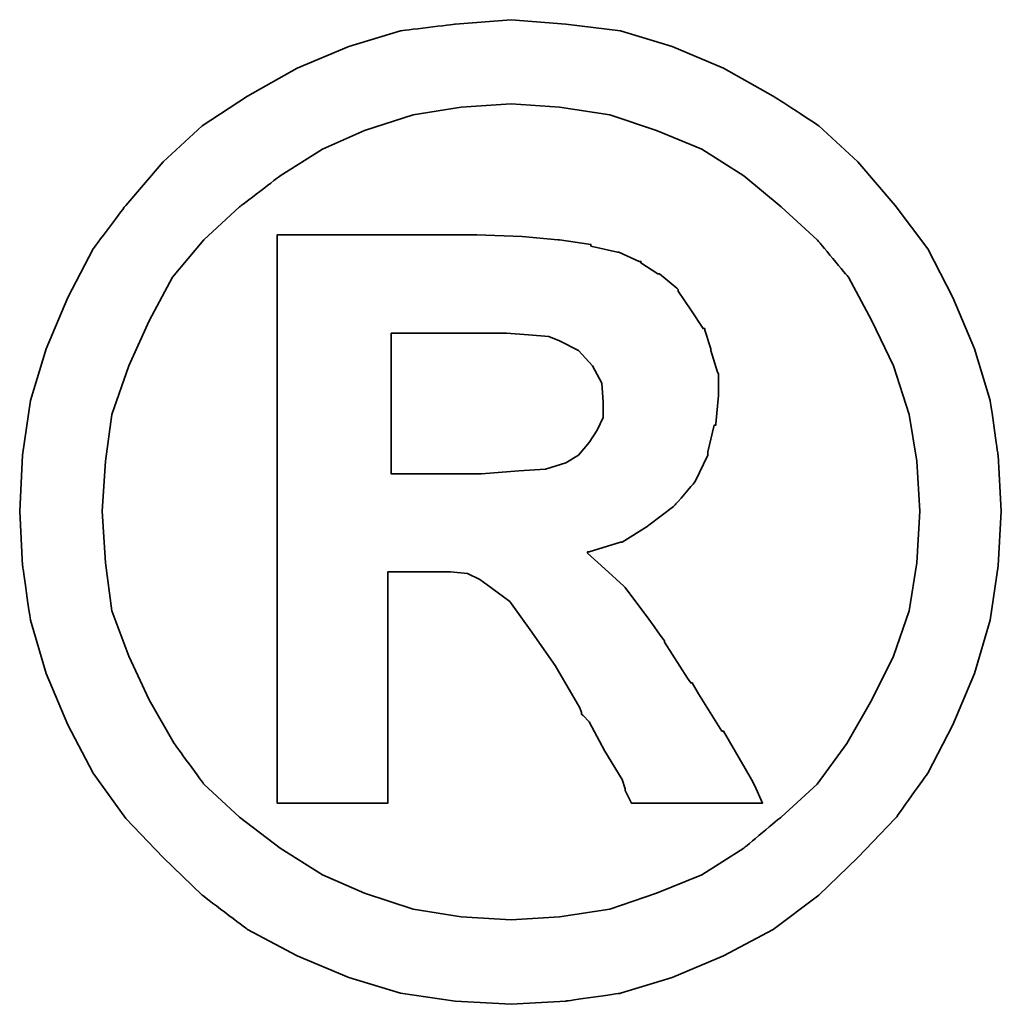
# Model space of a CAD drawing. Extents: x 927 to 1345, y 112 to 316.
# Tile 47 of 49: x 1256.11 to 1257.4, y 221.25 to 222.55. Entities that reach past the tile are written whole.
import ezdxf

# ---------------------------------------------------------------- set-up
doc = ezdxf.new("R2010")
doc.units = 0
doc.header["$MEASUREMENT"] = 0
doc.layers.add('DIM', color=4, linetype='CONTINUOUS')
doc.layers.add('layer 1', color=7, linetype='CONTINUOUS')

# ---------------------------------------------------------------- blocks, each defined once
blk = doc.blocks.new('TBI MOTION logo(完整正式版)')
at = {"layer": 'layer 1', "color": 22, "lineweight": 35}
for points, knots in [([(81.20634, 4.98624), (81.20634, 4.98624), (81.18649, 5.32862), (81.18649, 5.32862), (81.18649, 5.32862), (81.18649, 5.32862), (81.13886, 5.66206), (81.13886, 5.66206), (81.13886, 5.66206), (81.13886, 5.66206), (81.04359, 5.97764), (81.04359, 5.97764), (81.04359, 5.97764), (81.04359, 5.97764), (80.91061, 6.29124), (80.91061, 6.29124), (80.91061, 6.29124), (80.91061, 6.29124), (80.75778, 6.58697), (80.75778, 6.58697), (80.75778, 6.58697), (80.75778, 6.58697), (80.5593, 6.85294), (80.5593, 6.85294), (80.5593, 6.85294), (80.5593, 6.85294), (80.33105, 7.1189), (80.33105, 7.1189), (80.33105, 7.1189), (80.33105, 7.1189), (80.09287, 7.33921), (80.09287, 7.33921), (80.09287, 7.33921), (80.09287, 7.33921), (79.815, 7.51982), (79.815, 7.51982), (79.815, 7.51982), (79.815, 7.51982), (79.51133, 7.69051), (79.51133, 7.69051), (79.51133, 7.69051), (79.51133, 7.69051), (79.19773, 7.8235), (79.19773, 7.8235), (79.19773, 7.8235), (79.19773, 7.8235), (78.88215, 7.91877), (78.88215, 7.91877), (78.88215, 7.91877), (78.88215, 7.91877), (78.54871, 7.95846), (78.54871, 7.95846), (78.54871, 7.95846), (78.54871, 7.95846), (78.21526, 7.98625), (78.21526, 7.98625), (78.21526, 7.98625), (78.21526, 7.98625), (77.87388, 7.95846), (77.87388, 7.95846), (77.87388, 7.95846), (77.87388, 7.95846), (77.54044, 7.91877), (77.54044, 7.91877), (77.54044, 7.91877), (77.54044, 7.91877), (77.22485, 7.8235), (77.22485, 7.8235), (77.22485, 7.8235), (77.22485, 7.8235), (76.91027, 7.69051), (76.91027, 7.69051), (76.91027, 7.69051), (76.91027, 7.69051), (76.6056, 7.51982), (76.6056, 7.51982), (76.6056, 7.51982), (76.6056, 7.51982), (76.32972, 7.33921), (76.32972, 7.33921), (76.32972, 7.33921), (76.32972, 7.33921), (76.09154, 7.1189), (76.09154, 7.1189), (76.09154, 7.1189), (76.09154, 7.1189), (75.86329, 6.85294), (75.86329, 6.85294), (75.86329, 6.85294), (75.86329, 6.85294), (75.66382, 6.58697), (75.66382, 6.58697), (75.66382, 6.58697), (75.66382, 6.58697), (75.51099, 6.29124), (75.51099, 6.29124), (75.51099, 6.29124), (75.51099, 6.29124), (75.37702, 5.97764), (75.37702, 5.97764), (75.37702, 5.97764), (75.37702, 5.97764), (75.28175, 5.66206), (75.28175, 5.66206), (75.28175, 5.66206), (75.28175, 5.66206), (75.23411, 5.32862), (75.23411, 5.32862), (75.23411, 5.32862), (75.23411, 5.32862), (75.21625, 4.98624), (75.21625, 4.98624), (75.21625, 4.98624), (75.21625, 4.98624), (75.23411, 4.6528), (75.23411, 4.6528), (75.23411, 4.6528), (75.23411, 4.6528), (75.28175, 4.32035), (75.28175, 4.32035), (75.28175, 4.32035), (75.28175, 4.32035), (75.37702, 3.99583), (75.37702, 3.99583), (75.37702, 3.99583), (75.37702, 3.99583), (75.51099, 3.68224), (75.51099, 3.68224), (75.51099, 3.68224), (75.51099, 3.68224), (75.66382, 3.38749), (75.66382, 3.38749), (75.66382, 3.38749), (75.66382, 3.38749), (75.86329, 3.10963), (75.86329, 3.10963), (75.86329, 3.10963), (75.86329, 3.10963), (76.09154, 2.87145), (76.09154, 2.87145), (76.09154, 2.87145), (76.09154, 2.87145), (76.32972, 2.6432), (76.32972, 2.6432), (76.32972, 2.6432), (76.32972, 2.6432), (76.6056, 2.43381), (76.6056, 2.43381), (76.6056, 2.43381), (76.6056, 2.43381), (76.91027, 2.27205), (76.91027, 2.27205), (76.91027, 2.27205), (76.91027, 2.27205), (77.22485, 2.13906), (77.22485, 2.13906), (77.22485, 2.13906), (77.22485, 2.13906), (77.54044, 2.0438), (77.54044, 2.0438), (77.54044, 2.0438), (77.54044, 2.0438), (77.87388, 1.99616), (77.87388, 1.99616), (77.87388, 1.99616), (77.87388, 1.99616), (78.21526, 1.97631), (78.21526, 1.97631), (78.21526, 1.97631), (78.21526, 1.97631), (78.54871, 1.99616), (78.54871, 1.99616), (78.54871, 1.99616), (78.54871, 1.99616), (78.88215, 2.0438), (78.88215, 2.0438), (78.88215, 2.0438), (78.88215, 2.0438), (79.19773, 2.13906), (79.19773, 2.13906), (79.19773, 2.13906), (79.19773, 2.13906), (79.51133, 2.27205), (79.51133, 2.27205), (79.51133, 2.27205), (79.51133, 2.27205), (79.815, 2.43381), (79.815, 2.43381), (79.815, 2.43381), (79.815, 2.43381), (80.09287, 2.6432), (80.09287, 2.6432), (80.09287, 2.6432), (80.09287, 2.6432), (80.33105, 2.87145), (80.33105, 2.87145), (80.33105, 2.87145), (80.33105, 2.87145), (80.5593, 3.10963), (80.5593, 3.10963), (80.5593, 3.10963), (80.5593, 3.10963), (80.75778, 3.38749), (80.75778, 3.38749), (80.75778, 3.38749), (80.75778, 3.38749), (80.91061, 3.68224), (80.91061, 3.68224), (80.91061, 3.68224), (80.91061, 3.68224), (81.04359, 3.99583), (81.04359, 3.99583), (81.04359, 3.99583), (81.04359, 3.99583), (81.13886, 4.32035), (81.13886, 4.32035), (81.13886, 4.32035), (81.13886, 4.32035), (81.18649, 4.6528), (81.18649, 4.6528), (81.18649, 4.6528), (81.18649, 4.6528), (81.20634, 4.98624), (81.20634, 4.98624)], [0, 0, 0, 0, 0.0178571, 0.0178571, 0.0178571, 0.0178572, 0.0357143, 0.0357143, 0.0357143, 0.0357143, 0.0535714, 0.0535714, 0.0535714, 0.0535714, 0.0714286, 0.0714286, 0.0714286, 0.0714286, 0.0892857, 0.0892857, 0.0892857, 0.0892857, 0.1071429, 0.1071429, 0.1071429, 0.1071429, 0.125, 0.125, 0.125, 0.125, 0.1428571, 0.1428571, 0.1428571, 0.1428572, 0.1607143, 0.1607143, 0.1607143, 0.1607143, 0.1785714, 0.1785714, 0.1785714, 0.1785714, 0.1964286, 0.1964286, 0.1964286, 0.1964286, 0.2142857, 0.2142857, 0.2142857, 0.2142857, 0.2321429, 0.2321429, 0.2321429, 0.2321429, 0.25, 0.25, 0.25, 0.25, 0.2678571, 0.2678571, 0.2678571, 0.2678572, 0.2857143, 0.2857143, 0.2857143, 0.2857143, 0.3035714, 0.3035714, 0.3035714, 0.3035714, 0.3214286, 0.3214286, 0.3214286, 0.3214286, 0.3392857, 0.3392857, 0.3392857, 0.3392857, 0.3571429, 0.3571429, 0.3571429, 0.3571429, 0.375, 0.375, 0.375, 0.375, 0.3928571, 0.3928571, 0.3928571, 0.3928572, 0.4107143, 0.4107143, 0.4107143, 0.4107143, 0.4285714, 0.4285714, 0.4285714, 0.4285714, 0.4464286, 0.4464286, 0.4464286, 0.4464286, 0.4642857, 0.4642857, 0.4642857, 0.4642857, 0.4821429, 0.4821429, 0.4821429, 0.4821429, 0.5, 0.5, 0.5, 0.5, 0.5178571, 0.5178571, 0.5178571, 0.5178572, 0.5357143, 0.5357143, 0.5357143, 0.5357143, 0.5535714, 0.5535714, 0.5535714, 0.5535714, 0.5714286, 0.5714286, 0.5714286, 0.5714286, 0.5892857, 0.5892857, 0.5892857, 0.5892857, 0.6071429, 0.6071429, 0.6071429, 0.6071429, 0.625, 0.625, 0.625, 0.625, 0.6428571, 0.6428571, 0.6428571, 0.6428572, 0.6607143, 0.6607143, 0.6607143, 0.6607143, 0.6785714, 0.6785714, 0.6785714, 0.6785714, 0.6964286, 0.6964286, 0.6964286, 0.6964286, 0.7142857, 0.7142857, 0.7142857, 0.7142857, 0.7321429, 0.7321429, 0.7321429, 0.7321429, 0.75, 0.75, 0.75, 0.75, 0.7678571, 0.7678571, 0.7678571, 0.7678572, 0.7857143, 0.7857143, 0.7857143, 0.7857143, 0.8035714, 0.8035714, 0.8035714, 0.8035714, 0.8214286, 0.8214286, 0.8214286, 0.8214286, 0.8392857, 0.8392857, 0.8392857, 0.8392857, 0.8571429, 0.8571429, 0.8571429, 0.8571429, 0.875, 0.875, 0.875, 0.875, 0.8928571, 0.8928571, 0.8928571, 0.8928572, 0.9107143, 0.9107143, 0.9107143, 0.9107143, 0.9285714, 0.9285714, 0.9285714, 0.9285714, 0.9464286, 0.9464286, 0.9464286, 0.9464286, 0.9642857, 0.9642857, 0.9642857, 0.9642857, 0.9821429, 0.9821429, 0.9821429, 0.9821429, 1, 1, 1, 1]), ([(80.71014, 4.98624), (80.71014, 4.98624), (80.69129, 5.29091), (80.69129, 5.29091), (80.69129, 5.29091), (80.69129, 5.29091), (80.64464, 5.57672), (80.64464, 5.57672), (80.64464, 5.57672), (80.64464, 5.57672), (80.54937, 5.87245), (80.54937, 5.87245), (80.54937, 5.87245), (80.54937, 5.87245), (80.41639, 6.14833), (80.41639, 6.14833), (80.41639, 6.14833), (80.41639, 6.14833), (80.27349, 6.41429), (80.27349, 6.41429), (80.27349, 6.41429), (80.27349, 6.41429), (80.08295, 6.64255), (80.08295, 6.64255), (80.08295, 6.64255), (80.08295, 6.64255), (79.86264, 6.84301), (79.86264, 6.84301), (79.86264, 6.84301), (79.86264, 6.84301), (79.63439, 7.03355), (79.63439, 7.03355), (79.63439, 7.03355), (79.63439, 7.03355), (79.37835, 7.1963), (79.37835, 7.1963), (79.37835, 7.1963), (79.37835, 7.1963), (79.10246, 7.30944), (79.10246, 7.30944), (79.10246, 7.30944), (79.10246, 7.30944), (78.81665, 7.40471), (78.81665, 7.40471), (78.81665, 7.40471), (78.81665, 7.40471), (78.511, 7.45234), (78.511, 7.45234), (78.511, 7.45234), (78.511, 7.45234), (78.21526, 7.47219), (78.21526, 7.47219), (78.21526, 7.47219), (78.21526, 7.47219), (77.9106, 7.45234), (77.9106, 7.45234), (77.9106, 7.45234), (77.9106, 7.45234), (77.61685, 7.40471), (77.61685, 7.40471), (77.61685, 7.40471), (77.61685, 7.40471), (77.32012, 7.30944), (77.32012, 7.30944), (77.32012, 7.30944), (77.32012, 7.30944), (77.06309, 7.1963), (77.06309, 7.1963), (77.06309, 7.1963), (77.06309, 7.1963), (76.80606, 7.03355), (76.80606, 7.03355), (76.80606, 7.03355), (76.80606, 7.03355), (76.55797, 6.84301), (76.55797, 6.84301), (76.55797, 6.84301), (76.55797, 6.84301), (76.34063, 6.64255), (76.34063, 6.64255), (76.34063, 6.64255), (76.34063, 6.64255), (76.1491, 6.41429), (76.1491, 6.41429), (76.1491, 6.41429), (76.1491, 6.41429), (76.0062, 6.14833), (76.0062, 6.14833), (76.0062, 6.14833), (76.0062, 6.14833), (75.88314, 5.87245), (75.88314, 5.87245), (75.88314, 5.87245), (75.88314, 5.87245), (75.77794, 5.57672), (75.77794, 5.57672), (75.77794, 5.57672), (75.77794, 5.57672), (75.73924, 5.29091), (75.73924, 5.29091), (75.73924, 5.29091), (75.73924, 5.29091), (75.72039, 4.98624), (75.72039, 4.98624), (75.72039, 4.98624), (75.72039, 4.98624), (75.73924, 4.67165), (75.73924, 4.67165), (75.73924, 4.67165), (75.73924, 4.67165), (75.77794, 4.37791), (75.77794, 4.37791), (75.77794, 4.37791), (75.77794, 4.37791), (75.88314, 4.10102), (75.88314, 4.10102), (75.88314, 4.10102), (75.88314, 4.10102), (76.0062, 3.83407), (76.0062, 3.83407), (76.0062, 3.83407), (76.0062, 3.83407), (76.15902, 3.56811), (76.15902, 3.56811), (76.15902, 3.56811), (76.15902, 3.56811), (76.34063, 3.32001), (76.34063, 3.32001), (76.34063, 3.32001), (76.34063, 3.32001), (76.55797, 3.11955), (76.55797, 3.11955), (76.55797, 3.11955), (76.55797, 3.11955), (76.80606, 2.92901), (76.80606, 2.92901), (76.80606, 2.92901), (76.80606, 2.92901), (77.06309, 2.76725), (77.06309, 2.76725), (77.06309, 2.76725), (77.06309, 2.76725), (77.32012, 2.65412), (77.32012, 2.65412), (77.32012, 2.65412), (77.32012, 2.65412), (77.61685, 2.55786), (77.61685, 2.55786), (77.61685, 2.55786), (77.61685, 2.55786), (77.9106, 2.51022), (77.9106, 2.51022), (77.9106, 2.51022), (77.9106, 2.51022), (78.21526, 2.49137), (78.21526, 2.49137), (78.21526, 2.49137), (78.21526, 2.49137), (78.511, 2.51022), (78.511, 2.51022), (78.511, 2.51022), (78.511, 2.51022), (78.81665, 2.55786), (78.81665, 2.55786), (78.81665, 2.55786), (78.81665, 2.55786), (79.10246, 2.65412), (79.10246, 2.65412), (79.10246, 2.65412), (79.10246, 2.65412), (79.37835, 2.76725), (79.37835, 2.76725), (79.37835, 2.76725), (79.37835, 2.76725), (79.63439, 2.92901), (79.63439, 2.92901), (79.63439, 2.92901), (79.63439, 2.92901), (79.86264, 3.11955), (79.86264, 3.11955), (79.86264, 3.11955), (79.86264, 3.11955), (80.08295, 3.32001), (80.08295, 3.32001), (80.08295, 3.32001), (80.08295, 3.32001), (80.26356, 3.56811), (80.26356, 3.56811), (80.26356, 3.56811), (80.26356, 3.56811), (80.41639, 3.83407), (80.41639, 3.83407), (80.41639, 3.83407), (80.41639, 3.83407), (80.54937, 4.10102), (80.54937, 4.10102), (80.54937, 4.10102), (80.54937, 4.10102), (80.64464, 4.37791), (80.64464, 4.37791), (80.64464, 4.37791), (80.64464, 4.37791), (80.69129, 4.67165), (80.69129, 4.67165), (80.69129, 4.67165), (80.69129, 4.67165), (80.71014, 4.98624), (80.71014, 4.98624)], [0, 0, 0, 0, 0.0192308, 0.0192308, 0.0192308, 0.0192308, 0.0384615, 0.0384615, 0.0384615, 0.0384615, 0.0576923, 0.0576923, 0.0576923, 0.0576923, 0.0769231, 0.0769231, 0.0769231, 0.0769231, 0.0961538, 0.0961538, 0.0961538, 0.0961539, 0.1153846, 0.1153846, 0.1153846, 0.1153846, 0.1346154, 0.1346154, 0.1346154, 0.1346154, 0.1538462, 0.1538462, 0.1538462, 0.1538462, 0.1730769, 0.1730769, 0.1730769, 0.1730769, 0.1923077, 0.1923077, 0.1923077, 0.1923077, 0.2115385, 0.2115385, 0.2115385, 0.2115385, 0.2307692, 0.2307692, 0.2307692, 0.2307692, 0.25, 0.25, 0.25, 0.25, 0.2692308, 0.2692308, 0.2692308, 0.2692308, 0.2884615, 0.2884615, 0.2884615, 0.2884615, 0.3076923, 0.3076923, 0.3076923, 0.3076923, 0.3269231, 0.3269231, 0.3269231, 0.3269231, 0.3461538, 0.3461538, 0.3461538, 0.3461539, 0.3653846, 0.3653846, 0.3653846, 0.3653846, 0.3846154, 0.3846154, 0.3846154, 0.3846154, 0.4038462, 0.4038462, 0.4038462, 0.4038462, 0.4230769, 0.4230769, 0.4230769, 0.4230769, 0.4423077, 0.4423077, 0.4423077, 0.4423077, 0.4615385, 0.4615385, 0.4615385, 0.4615385, 0.4807692, 0.4807692, 0.4807692, 0.4807692, 0.5, 0.5, 0.5, 0.5, 0.5192308, 0.5192308, 0.5192308, 0.5192308, 0.5384615, 0.5384615, 0.5384615, 0.5384615, 0.5576923, 0.5576923, 0.5576923, 0.5576923, 0.5769231, 0.5769231, 0.5769231, 0.5769231, 0.5961538, 0.5961538, 0.5961538, 0.5961539, 0.6153846, 0.6153846, 0.6153846, 0.6153846, 0.6346154, 0.6346154, 0.6346154, 0.6346154, 0.6538462, 0.6538462, 0.6538462, 0.6538462, 0.6730769, 0.6730769, 0.6730769, 0.6730769, 0.6923077, 0.6923077, 0.6923077, 0.6923077, 0.7115385, 0.7115385, 0.7115385, 0.7115385, 0.7307692, 0.7307692, 0.7307692, 0.7307692, 0.75, 0.75, 0.75, 0.75, 0.7692308, 0.7692308, 0.7692308, 0.7692308, 0.7884615, 0.7884615, 0.7884615, 0.7884615, 0.8076923, 0.8076923, 0.8076923, 0.8076923, 0.8269231, 0.8269231, 0.8269231, 0.8269231, 0.8461538, 0.8461538, 0.8461538, 0.8461539, 0.8653846, 0.8653846, 0.8653846, 0.8653846, 0.8846154, 0.8846154, 0.8846154, 0.8846154, 0.9038462, 0.9038462, 0.9038462, 0.9038462, 0.9230769, 0.9230769, 0.9230769, 0.9230769, 0.9423077, 0.9423077, 0.9423077, 0.9423077, 0.9615385, 0.9615385, 0.9615385, 0.9615385, 0.9807692, 0.9807692, 0.9807692, 0.9807692, 1, 1, 1, 1]), ([(76.78721, 3.2823), (76.78721, 3.2823), (76.78721, 3.32001), (76.78721, 3.32001), (76.78721, 3.32001), (76.78721, 3.32001), (76.78721, 3.42422), (76.78721, 3.42422), (76.78721, 3.42422), (76.78721, 3.42422), (76.78721, 3.59689), (76.78721, 3.59689), (76.78721, 3.59689), (76.78721, 3.59689), (76.78721, 3.80529), (76.78721, 3.80529), (76.78721, 3.80529), (76.78721, 3.80529), (76.78721, 4.0524), (76.78721, 4.0524), (76.78721, 4.0524), (76.78721, 4.0524), (76.78721, 4.32035), (76.78721, 4.32035), (76.78721, 4.32035), (76.78721, 4.32035), (76.78721, 4.92868), (76.78721, 4.92868), (76.78721, 4.92868), (76.78721, 4.92868), (76.78721, 5.53801), (76.78721, 5.53801), (76.78721, 5.53801), (76.78721, 5.53801), (76.78721, 5.82482), (76.78721, 5.82482), (76.78721, 5.82482), (76.78721, 5.82482), (76.78721, 6.07291), (76.78721, 6.07291), (76.78721, 6.07291), (76.78721, 6.07291), (76.78721, 6.30017), (76.78721, 6.30017), (76.78721, 6.30017), (76.78721, 6.30017), (76.78721, 6.45399), (76.78721, 6.45399), (76.78721, 6.45399), (76.78721, 6.45399), (76.78721, 6.5572), (76.78721, 6.5572), (76.78721, 6.5572), (76.78721, 6.5572), (76.78721, 6.59689), (76.78721, 6.59689), (76.78721, 6.59689), (76.78721, 6.59689), (76.78721, 6.67232), (76.78721, 6.67232), (76.78721, 6.67232), (76.78721, 6.67232), (76.8537, 6.67232), (76.8537, 6.67232), (76.8537, 6.67232), (76.8537, 6.67232), (76.87355, 6.67232), (76.87355, 6.67232), (76.87355, 6.67232), (76.87355, 6.67232), (76.91027, 6.67232), (76.91027, 6.67232), (76.91027, 6.67232), (76.91027, 6.67232), (77.04424, 6.67232), (77.04424, 6.67232), (77.04424, 6.67232), (77.04424, 6.67232), (77.22485, 6.67232), (77.22485, 6.67232), (77.22485, 6.67232), (77.22485, 6.67232), (77.43524, 6.67232), (77.43524, 6.67232), (77.43524, 6.67232), (77.43524, 6.67232), (77.65357, 6.67232), (77.65357, 6.67232), (77.65357, 6.67232), (77.65357, 6.67232), (77.82625, 6.67232), (77.82625, 6.67232), (77.82625, 6.67232), (77.82625, 6.67232), (77.94037, 6.67232), (77.94037, 6.67232), (77.94037, 6.67232), (77.94037, 6.67232), (77.97709, 6.67232), (77.97709, 6.67232), (77.97709, 6.67232), (77.97709, 6.67232), (77.99694, 6.67232), (77.99694, 6.67232), (77.99694, 6.67232), (77.99694, 6.67232), (78.00686, 6.67232), (78.00686, 6.67232), (78.00686, 6.67232), (78.00686, 6.67232), (78.28275, 6.6624), (78.28275, 6.6624), (78.28275, 6.6624), (78.28275, 6.6624), (78.50107, 6.64255), (78.50107, 6.64255), (78.50107, 6.64255), (78.50107, 6.64255), (78.511, 6.64255), (78.511, 6.64255), (78.511, 6.64255), (78.511, 6.64255), (78.70154, 6.61476), (78.70154, 6.61476), (78.70154, 6.61476), (78.70154, 6.61476), (78.70154, 6.60483), (78.70154, 6.60483), (78.70154, 6.60483), (78.70154, 6.60483), (78.86429, 6.56713), (78.86429, 6.56713), (78.86429, 6.56713), (78.86429, 6.56713), (78.87223, 6.56713), (78.87223, 6.56713), (78.87223, 6.56713), (78.87223, 6.56713), (78.99727, 6.51056), (78.99727, 6.51056), (78.99727, 6.51056), (78.99727, 6.51056), (79.00719, 6.51056), (79.00719, 6.51056), (79.00719, 6.51056), (79.00719, 6.51056), (79.00719, 6.50162), (79.00719, 6.50162), (79.00719, 6.50162), (79.00719, 6.50162), (79.1104, 6.43415), (79.1104, 6.43415), (79.1104, 6.43415), (79.1104, 6.43415), (79.12132, 6.43415), (79.12132, 6.43415), (79.12132, 6.43415), (79.12132, 6.43415), (79.22552, 6.34781), (79.22552, 6.34781), (79.22552, 6.34781), (79.22552, 6.34781), (79.23544, 6.33888), (79.23544, 6.33888), (79.23544, 6.33888), (79.23544, 6.33888), (79.23544, 6.32895), (79.23544, 6.32895), (79.23544, 6.32895), (79.23544, 6.32895), (79.31087, 6.21483), (79.31087, 6.21483), (79.31087, 6.21483), (79.31087, 6.21483), (79.38629, 6.1007), (79.38629, 6.1007), (79.38629, 6.1007), (79.38629, 6.1007), (79.3972, 6.1007), (79.3972, 6.1007), (79.3972, 6.1007), (79.3972, 6.1007), (79.3972, 6.09078), (79.3972, 6.09078), (79.3972, 6.09078), (79.3972, 6.09078), (79.43392, 5.97764), (79.43392, 5.97764), (79.43392, 5.97764), (79.43392, 5.97764), (79.43392, 5.96772), (79.43392, 5.96772), (79.43392, 5.96772), (79.43392, 5.96772), (79.47362, 5.83474), (79.47362, 5.83474), (79.47362, 5.83474), (79.47362, 5.83474), (79.48156, 5.82482), (79.48156, 5.82482), (79.48156, 5.82482), (79.48156, 5.82482), (79.48156, 5.69977), (79.48156, 5.69977), (79.48156, 5.69977), (79.48156, 5.69977), (79.48156, 5.69183), (79.48156, 5.69183), (79.48156, 5.69183), (79.48156, 5.69183), (79.4637, 5.51915), (79.4637, 5.51915), (79.4637, 5.51915), (79.4637, 5.51915), (79.4637, 5.51122), (79.4637, 5.51122), (79.4637, 5.51122), (79.4637, 5.51122), (79.45377, 5.51122), (79.45377, 5.51122), (79.45377, 5.51122), (79.45377, 5.51122), (79.41507, 5.34847), (79.41507, 5.34847), (79.41507, 5.34847), (79.41507, 5.34847), (79.41507, 5.33854), (79.41507, 5.33854), (79.41507, 5.33854), (79.41507, 5.33854), (79.41507, 5.32862), (79.41507, 5.32862), (79.41507, 5.32862), (79.41507, 5.32862), (79.33865, 5.16785), (79.33865, 5.16785), (79.33865, 5.16785), (79.33865, 5.16785), (79.33071, 5.15693), (79.33071, 5.15693), (79.33071, 5.15693), (79.33071, 5.15693), (79.2156, 5.02495), (79.2156, 5.02495), (79.2156, 5.02495), (79.2156, 5.02495), (79.20567, 5.01502), (79.20567, 5.01502), (79.20567, 5.01502), (79.20567, 5.01502), (79.05483, 4.89991), (79.05483, 4.89991), (79.05483, 4.89991), (79.05483, 4.89991), (79.04491, 4.89197), (79.04491, 4.89197), (79.04491, 4.89197), (79.04491, 4.89197), (78.89208, 4.7967), (78.89208, 4.7967), (78.89208, 4.7967), (78.89208, 4.7967), (78.88215, 4.7967), (78.88215, 4.7967), (78.88215, 4.7967), (78.88215, 4.7967), (78.69161, 4.73913), (78.69161, 4.73913), (78.69161, 4.73913), (78.69161, 4.73913), (78.68169, 4.73913), (78.68169, 4.73913), (78.68169, 4.73913), (78.68169, 4.73913), (78.68169, 4.72921), (78.68169, 4.72921), (78.68169, 4.72921), (78.68169, 4.72921), (78.78688, 4.63394), (78.78688, 4.63394), (78.78688, 4.63394), (78.78688, 4.63394), (78.902, 4.52875), (78.902, 4.52875), (78.902, 4.52875), (78.902, 4.52875), (78.91093, 4.52081), (78.91093, 4.52081), (78.91093, 4.52081), (78.91093, 4.52081), (79.02506, 4.36798), (79.02506, 4.36798), (79.02506, 4.36798), (79.02506, 4.36798), (79.1501, 4.1953), (79.1501, 4.1953), (79.1501, 4.1953), (79.1501, 4.1953), (79.1501, 4.18736), (79.1501, 4.18736), (79.1501, 4.18736), (79.1501, 4.18736), (79.29201, 3.96705), (79.29201, 3.96705), (79.29201, 3.96705), (79.29201, 3.96705), (79.31087, 3.93828), (79.31087, 3.93828), (79.31087, 3.93828), (79.31087, 3.93828), (79.32079, 3.93828), (79.32079, 3.93828), (79.32079, 3.93828), (79.32079, 3.93828), (79.3585, 3.87178), (79.3585, 3.87178), (79.3585, 3.87178), (79.3585, 3.87178), (79.50141, 3.64353), (79.50141, 3.64353), (79.50141, 3.64353), (79.50141, 3.64353), (79.51133, 3.64353), (79.51133, 3.64353), (79.51133, 3.64353), (79.51133, 3.64353), (79.64431, 3.41528), (79.64431, 3.41528), (79.64431, 3.41528), (79.64431, 3.41528), (79.68202, 3.3478), (79.68202, 3.3478), (79.68202, 3.3478), (79.68202, 3.3478), (79.70187, 3.31009), (79.70187, 3.31009), (79.70187, 3.31009), (79.70187, 3.31009), (79.7495, 3.2049), (79.7495, 3.2049), (79.7495, 3.2049), (79.7495, 3.2049), (79.64431, 3.2049), (79.64431, 3.2049), (79.64431, 3.2049), (79.64431, 3.2049), (79.62546, 3.2049), (79.62546, 3.2049), (79.62546, 3.2049), (79.62546, 3.2049), (79.53912, 3.2049), (79.53912, 3.2049), (79.53912, 3.2049), (79.53912, 3.2049), (79.31087, 3.2049), (79.31087, 3.2049), (79.31087, 3.2049), (79.31087, 3.2049), (79.08262, 3.2049), (79.08262, 3.2049), (79.08262, 3.2049), (79.08262, 3.2049), (79.00719, 3.2049), (79.00719, 3.2049), (79.00719, 3.2049), (79.00719, 3.2049), (78.98735, 3.2049), (78.98735, 3.2049), (78.98735, 3.2049), (78.98735, 3.2049), (78.94964, 3.2049), (78.94964, 3.2049), (78.94964, 3.2049), (78.94964, 3.2049), (78.92979, 3.24459), (78.92979, 3.24459), (78.92979, 3.24459), (78.92979, 3.24459), (78.91093, 3.2823), (78.91093, 3.2823), (78.91093, 3.2823), (78.91093, 3.2823), (78.91093, 3.29223), (78.91093, 3.29223), (78.91093, 3.29223), (78.91093, 3.29223), (78.89208, 3.3478), (78.89208, 3.3478), (78.89208, 3.3478), (78.89208, 3.3478), (78.78688, 3.52048), (78.78688, 3.52048), (78.78688, 3.52048), (78.78688, 3.52048), (78.69161, 3.7001), (78.69161, 3.7001), (78.69161, 3.7001), (78.69161, 3.7001), (78.6539, 3.7388), (78.6539, 3.7388), (78.6539, 3.7388), (78.6539, 3.7388), (78.64398, 3.74873), (78.64398, 3.74873), (78.64398, 3.74873), (78.64398, 3.74873), (78.64398, 3.75766), (78.64398, 3.75766), (78.64398, 3.75766), (78.64398, 3.75766), (78.63405, 3.78644), (78.63405, 3.78644), (78.63405, 3.78644), (78.63405, 3.78644), (78.48321, 4.04347), (78.48321, 4.04347), (78.48321, 4.04347), (78.48321, 4.04347), (78.33038, 4.2618), (78.33038, 4.2618), (78.33038, 4.2618), (78.33038, 4.2618), (78.20732, 4.43447), (78.20732, 4.43447), (78.20732, 4.43447), (78.20732, 4.43447), (78.09221, 4.52081), (78.09221, 4.52081), (78.09221, 4.52081), (78.09221, 4.52081), (78.02472, 4.56845), (78.02472, 4.56845), (78.02472, 4.56845), (78.02472, 4.56845), (77.9493, 4.60616), (77.9493, 4.60616), (77.9493, 4.60616), (77.9493, 4.60616), (77.8451, 4.61608), (77.8451, 4.61608), (77.8451, 4.61608), (77.8451, 4.61608), (77.71113, 4.61608), (77.71113, 4.61608), (77.71113, 4.61608), (77.71113, 4.61608), (77.69128, 4.61608), (77.69128, 4.61608), (77.69128, 4.61608), (77.69128, 4.61608), (77.67342, 4.61608), (77.67342, 4.61608), (77.67342, 4.61608), (77.67342, 4.61608), (77.5583, 4.61608), (77.5583, 4.61608), (77.5583, 4.61608), (77.5583, 4.61608), (77.46303, 4.61608), (77.46303, 4.61608), (77.46303, 4.61608), (77.46303, 4.61608), (77.46303, 4.54761), (77.46303, 4.54761), (77.46303, 4.54761), (77.46303, 4.54761), (77.46303, 4.47318), (77.46303, 4.47318), (77.46303, 4.47318), (77.46303, 4.47318), (77.46303, 4.24294), (77.46303, 4.24294), (77.46303, 4.24294), (77.46303, 4.24294), (77.46303, 3.99583), (77.46303, 3.99583), (77.46303, 3.99583), (77.46303, 3.99583), (77.46303, 3.72888), (77.46303, 3.72888), (77.46303, 3.72888), (77.46303, 3.72888), (77.46303, 3.51055), (77.46303, 3.51055), (77.46303, 3.51055), (77.46303, 3.51055), (77.46303, 3.42422), (77.46303, 3.42422), (77.46303, 3.42422), (77.46303, 3.42422), (77.46303, 3.35773), (77.46303, 3.35773), (77.46303, 3.35773), (77.46303, 3.35773), (77.46303, 3.30017), (77.46303, 3.30017), (77.46303, 3.30017), (77.46303, 3.30017), (77.46303, 3.2823), (77.46303, 3.2823), (77.46303, 3.2823), (77.46303, 3.2823), (77.46303, 3.2049), (77.46303, 3.2049), (77.46303, 3.2049), (77.46303, 3.2049), (77.39753, 3.2049), (77.39753, 3.2049), (77.39753, 3.2049), (77.39753, 3.2049), (77.37768, 3.2049), (77.37768, 3.2049), (77.37768, 3.2049), (77.37768, 3.2049), (77.32012, 3.2049), (77.32012, 3.2049), (77.32012, 3.2049), (77.32012, 3.2049), (77.12165, 3.2049), (77.12165, 3.2049), (77.12165, 3.2049), (77.12165, 3.2049), (76.94897, 3.2049), (76.94897, 3.2049), (76.94897, 3.2049), (76.94897, 3.2049), (76.8924, 3.2049), (76.8924, 3.2049), (76.8924, 3.2049), (76.8924, 3.2049), (76.8537, 3.2049), (76.8537, 3.2049), (76.8537, 3.2049), (76.8537, 3.2049), (76.78721, 3.2049), (76.78721, 3.2049), (76.78721, 3.2049), (76.78721, 3.2049), (76.78721, 3.2823), (76.78721, 3.2823)], [0, 0, 0, 0, 0.0074074, 0.0074074, 0.0074074, 0.0074074, 0.0148148, 0.0148148, 0.0148148, 0.0148148, 0.0222222, 0.0222222, 0.0222222, 0.0222222, 0.0296296, 0.0296296, 0.0296296, 0.0296296, 0.037037, 0.037037, 0.037037, 0.037037, 0.0444444, 0.0444444, 0.0444444, 0.0444445, 0.0518519, 0.0518519, 0.0518519, 0.0518519, 0.0592593, 0.0592593, 0.0592593, 0.0592593, 0.0666667, 0.0666667, 0.0666667, 0.0666667, 0.0740741, 0.0740741, 0.0740741, 0.0740741, 0.0814815, 0.0814815, 0.0814815, 0.0814815, 0.0888889, 0.0888889, 0.0888889, 0.0888889, 0.0962963, 0.0962963, 0.0962963, 0.0962963, 0.1037037, 0.1037037, 0.1037037, 0.1037037, 0.1111111, 0.1111111, 0.1111111, 0.1111111, 0.1185185, 0.1185185, 0.1185185, 0.1185185, 0.1259259, 0.1259259, 0.1259259, 0.1259259, 0.1333333, 0.1333333, 0.1333333, 0.1333333, 0.1407407, 0.1407407, 0.1407407, 0.1407408, 0.1481481, 0.1481481, 0.1481481, 0.1481482, 0.1555556, 0.1555556, 0.1555556, 0.1555556, 0.162963, 0.162963, 0.162963, 0.162963, 0.1703704, 0.1703704, 0.1703704, 0.1703704, 0.1777778, 0.1777778, 0.1777778, 0.1777778, 0.1851852, 0.1851852, 0.1851852, 0.1851852, 0.1925926, 0.1925926, 0.1925926, 0.1925926, 0.2, 0.2, 0.2, 0.2, 0.2074074, 0.2074074, 0.2074074, 0.2074074, 0.2148148, 0.2148148, 0.2148148, 0.2148148, 0.2222222, 0.2222222, 0.2222222, 0.2222222, 0.2296296, 0.2296296, 0.2296296, 0.2296296, 0.237037, 0.237037, 0.237037, 0.237037, 0.2444444, 0.2444444, 0.2444444, 0.2444445, 0.2518519, 0.2518519, 0.2518519, 0.2518519, 0.2592593, 0.2592593, 0.2592593, 0.2592593, 0.2666667, 0.2666667, 0.2666667, 0.2666667, 0.2740741, 0.2740741, 0.2740741, 0.2740741, 0.2814815, 0.2814815, 0.2814815, 0.2814815, 0.2888889, 0.2888889, 0.2888889, 0.2888889, 0.2962963, 0.2962963, 0.2962963, 0.2962963, 0.3037037, 0.3037037, 0.3037037, 0.3037037, 0.3111111, 0.3111111, 0.3111111, 0.3111111, 0.3185185, 0.3185185, 0.3185185, 0.3185185, 0.3259259, 0.3259259, 0.3259259, 0.3259259, 0.3333333, 0.3333333, 0.3333333, 0.3333333, 0.3407407, 0.3407407, 0.3407407, 0.3407408, 0.3481481, 0.3481481, 0.3481481, 0.3481482, 0.3555556, 0.3555556, 0.3555556, 0.3555556, 0.362963, 0.362963, 0.362963, 0.362963, 0.3703704, 0.3703704, 0.3703704, 0.3703704, 0.3777778, 0.3777778, 0.3777778, 0.3777778, 0.3851852, 0.3851852, 0.3851852, 0.3851852, 0.3925926, 0.3925926, 0.3925926, 0.3925926, 0.4, 0.4, 0.4, 0.4, 0.4074074, 0.4074074, 0.4074074, 0.4074074, 0.4148148, 0.4148148, 0.4148148, 0.4148148, 0.4222222, 0.4222222, 0.4222222, 0.4222222, 0.4296296, 0.4296296, 0.4296296, 0.4296296, 0.437037, 0.437037, 0.437037, 0.437037, 0.4444444, 0.4444444, 0.4444444, 0.4444445, 0.4518519, 0.4518519, 0.4518519, 0.4518519, 0.4592593, 0.4592593, 0.4592593, 0.4592593, 0.4666667, 0.4666667, 0.4666667, 0.4666667, 0.4740741, 0.4740741, 0.4740741, 0.4740741, 0.4814815, 0.4814815, 0.4814815, 0.4814815, 0.4888889, 0.4888889, 0.4888889, 0.4888889, 0.4962963, 0.4962963, 0.4962963, 0.4962963, 0.5037037, 0.5037037, 0.5037037, 0.5037037, 0.5111111, 0.5111111, 0.5111111, 0.5111111, 0.5185185, 0.5185185, 0.5185185, 0.5185185, 0.5259259, 0.5259259, 0.5259259, 0.5259259, 0.5333333, 0.5333333, 0.5333333, 0.5333333, 0.5407407, 0.5407407, 0.5407407, 0.5407408, 0.5481481, 0.5481481, 0.5481481, 0.5481482, 0.5555556, 0.5555556, 0.5555556, 0.5555556, 0.562963, 0.562963, 0.562963, 0.562963, 0.5703704, 0.5703704, 0.5703704, 0.5703704, 0.5777778, 0.5777778, 0.5777778, 0.5777778, 0.5851852, 0.5851852, 0.5851852, 0.5851852, 0.5925926, 0.5925926, 0.5925926, 0.5925926, 0.6, 0.6, 0.6, 0.6, 0.6074074, 0.6074074, 0.6074074, 0.6074074, 0.6148148, 0.6148148, 0.6148148, 0.6148148, 0.6222222, 0.6222222, 0.6222222, 0.6222222, 0.6296296, 0.6296296, 0.6296296, 0.6296296, 0.637037, 0.637037, 0.637037, 0.637037, 0.6444444, 0.6444444, 0.6444444, 0.6444445, 0.6518519, 0.6518519, 0.6518519, 0.6518519, 0.6592593, 0.6592593, 0.6592593, 0.6592593, 0.6666667, 0.6666667, 0.6666667, 0.6666667, 0.6740741, 0.6740741, 0.6740741, 0.6740741, 0.6814815, 0.6814815, 0.6814815, 0.6814815, 0.6888889, 0.6888889, 0.6888889, 0.6888889, 0.6962963, 0.6962963, 0.6962963, 0.6962963, 0.7037037, 0.7037037, 0.7037037, 0.7037037, 0.7111111, 0.7111111, 0.7111111, 0.7111111, 0.7185185, 0.7185185, 0.7185185, 0.7185185, 0.7259259, 0.7259259, 0.7259259, 0.7259259, 0.7333333, 0.7333333, 0.7333333, 0.7333333, 0.7407407, 0.7407407, 0.7407407, 0.7407408, 0.7481481, 0.7481481, 0.7481481, 0.7481482, 0.7555556, 0.7555556, 0.7555556, 0.7555556, 0.762963, 0.762963, 0.762963, 0.762963, 0.7703704, 0.7703704, 0.7703704, 0.7703704, 0.7777778, 0.7777778, 0.7777778, 0.7777778, 0.7851852, 0.7851852, 0.7851852, 0.7851852, 0.7925926, 0.7925926, 0.7925926, 0.7925926, 0.8, 0.8, 0.8, 0.8, 0.8074074, 0.8074074, 0.8074074, 0.8074074, 0.8148148, 0.8148148, 0.8148148, 0.8148148, 0.8222222, 0.8222222, 0.8222222, 0.8222222, 0.8296296, 0.8296296, 0.8296296, 0.8296296, 0.837037, 0.837037, 0.837037, 0.837037, 0.8444444, 0.8444444, 0.8444444, 0.8444445, 0.8518519, 0.8518519, 0.8518519, 0.8518519, 0.8592593, 0.8592593, 0.8592593, 0.8592593, 0.8666667, 0.8666667, 0.8666667, 0.8666667, 0.8740741, 0.8740741, 0.8740741, 0.8740741, 0.8814815, 0.8814815, 0.8814815, 0.8814815, 0.8888889, 0.8888889, 0.8888889, 0.8888889, 0.8962963, 0.8962963, 0.8962963, 0.8962963, 0.9037037, 0.9037037, 0.9037037, 0.9037037, 0.9111111, 0.9111111, 0.9111111, 0.9111111, 0.9185185, 0.9185185, 0.9185185, 0.9185185, 0.9259259, 0.9259259, 0.9259259, 0.9259259, 0.9333333, 0.9333333, 0.9333333, 0.9333333, 0.9407407, 0.9407407, 0.9407407, 0.9407408, 0.9481481, 0.9481481, 0.9481481, 0.9481482, 0.9555556, 0.9555556, 0.9555556, 0.9555556, 0.962963, 0.962963, 0.962963, 0.962963, 0.9703704, 0.9703704, 0.9703704, 0.9703704, 0.9777778, 0.9777778, 0.9777778, 0.9777778, 0.9851852, 0.9851852, 0.9851852, 0.9851852, 0.9925926, 0.9925926, 0.9925926, 0.9925926, 1, 1, 1, 1]), ([(77.48288, 6.07291), (77.48288, 6.07291), (77.48288, 5.99551), (77.48288, 5.99551), (77.48288, 5.99551), (77.48288, 5.99551), (77.48288, 5.82482), (77.48288, 5.82482), (77.48288, 5.82482), (77.48288, 5.82482), (77.48288, 5.63328), (77.48288, 5.63328), (77.48288, 5.63328), (77.48288, 5.63328), (77.48288, 5.46358), (77.48288, 5.46358), (77.48288, 5.46358), (77.48288, 5.46358), (77.48288, 5.29091), (77.48288, 5.29091), (77.48288, 5.29091), (77.48288, 5.29091), (77.48288, 5.21449), (77.48288, 5.21449), (77.48288, 5.21449), (77.48288, 5.21449), (77.50074, 5.21449), (77.50074, 5.21449), (77.50074, 5.21449), (77.50074, 5.21449), (77.71113, 5.21449), (77.71113, 5.21449), (77.71113, 5.21449), (77.71113, 5.21449), (77.94037, 5.21449), (77.94037, 5.21449), (77.94037, 5.21449), (77.94037, 5.21449), (78.01579, 5.21449), (78.01579, 5.21449), (78.01579, 5.21449), (78.01579, 5.21449), (78.03465, 5.21449), (78.03465, 5.21449), (78.03465, 5.21449), (78.03465, 5.21449), (78.2629, 5.23335), (78.2629, 5.23335), (78.2629, 5.23335), (78.2629, 5.23335), (78.42565, 5.24327), (78.42565, 5.24327), (78.42565, 5.24327), (78.42565, 5.24327), (78.54871, 5.28098), (78.54871, 5.28098), (78.54871, 5.28098), (78.54871, 5.28098), (78.62611, 5.32862), (78.62611, 5.32862), (78.62611, 5.32862), (78.62611, 5.32862), (78.69161, 5.40503), (78.69161, 5.40503), (78.69161, 5.40503), (78.69161, 5.40503), (78.73925, 5.48145), (78.73925, 5.48145), (78.73925, 5.48145), (78.73925, 5.48145), (78.77696, 5.55885), (78.77696, 5.55885), (78.77696, 5.55885), (78.77696, 5.55885), (78.77696, 5.65214), (78.77696, 5.65214), (78.77696, 5.65214), (78.77696, 5.65214), (78.76902, 5.76726), (78.76902, 5.76726), (78.76902, 5.76726), (78.76902, 5.76726), (78.71146, 5.87245), (78.71146, 5.87245), (78.71146, 5.87245), (78.71146, 5.87245), (78.62611, 5.96772), (78.62611, 5.96772), (78.62611, 5.96772), (78.62611, 5.96772), (78.511, 6.02528), (78.511, 6.02528), (78.511, 6.02528), (78.511, 6.02528), (78.44451, 6.05306), (78.44451, 6.05306), (78.44451, 6.05306), (78.44451, 6.05306), (78.32046, 6.06299), (78.32046, 6.06299), (78.32046, 6.06299), (78.32046, 6.06299), (78.18748, 6.07291), (78.18748, 6.07291), (78.18748, 6.07291), (78.18748, 6.07291), (77.99694, 6.07291), (77.99694, 6.07291), (77.99694, 6.07291), (77.99694, 6.07291), (77.97709, 6.07291), (77.97709, 6.07291), (77.97709, 6.07291), (77.97709, 6.07291), (77.90167, 6.07291), (77.90167, 6.07291), (77.90167, 6.07291), (77.90167, 6.07291), (77.69128, 6.07291), (77.69128, 6.07291), (77.69128, 6.07291), (77.69128, 6.07291), (77.50074, 6.07291), (77.50074, 6.07291), (77.50074, 6.07291), (77.50074, 6.07291), (77.48288, 6.07291), (77.48288, 6.07291)], [0, 0, 0, 0, 0.03125, 0.03125, 0.03125, 0.03125, 0.0625, 0.0625, 0.0625, 0.0625, 0.09375, 0.09375, 0.09375, 0.09375, 0.125, 0.125, 0.125, 0.125, 0.15625, 0.15625, 0.15625, 0.15625, 0.1875, 0.1875, 0.1875, 0.1875, 0.21875, 0.21875, 0.21875, 0.21875, 0.25, 0.25, 0.25, 0.25, 0.28125, 0.28125, 0.28125, 0.28125, 0.3125, 0.3125, 0.3125, 0.3125, 0.34375, 0.34375, 0.34375, 0.34375, 0.375, 0.375, 0.375, 0.375, 0.40625, 0.40625, 0.40625, 0.40625, 0.4375, 0.4375, 0.4375, 0.4375, 0.46875, 0.46875, 0.46875, 0.46875, 0.5, 0.5, 0.5, 0.5, 0.53125, 0.53125, 0.53125, 0.53125, 0.5625, 0.5625, 0.5625, 0.5625, 0.59375, 0.59375, 0.59375, 0.59375, 0.625, 0.625, 0.625, 0.625, 0.65625, 0.65625, 0.65625, 0.65625, 0.6875, 0.6875, 0.6875, 0.6875, 0.71875, 0.71875, 0.71875, 0.71875, 0.75, 0.75, 0.75, 0.75, 0.78125, 0.78125, 0.78125, 0.78125, 0.8125, 0.8125, 0.8125, 0.8125, 0.84375, 0.84375, 0.84375, 0.84375, 0.875, 0.875, 0.875, 0.875, 0.90625, 0.90625, 0.90625, 0.90625, 0.9375, 0.9375, 0.9375, 0.9375, 0.96875, 0.96875, 0.96875, 0.96875, 1, 1, 1, 1])]:
    blk.add_open_spline(points, degree=3, knots=knots, dxfattribs=at)

msp = doc.modelspace()

# ---------------------------------------------------------------- block references
at = {"layer": 'DIM', "xscale": 0.2159999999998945, "yscale": 0.2159999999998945, "zscale": 0.2159999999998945}
msp.add_blockref('TBI MOTION logo(完整正式版)', (1239.85943, 220.82168), dxfattribs=at)

doc.saveas('drawing.dxf')
